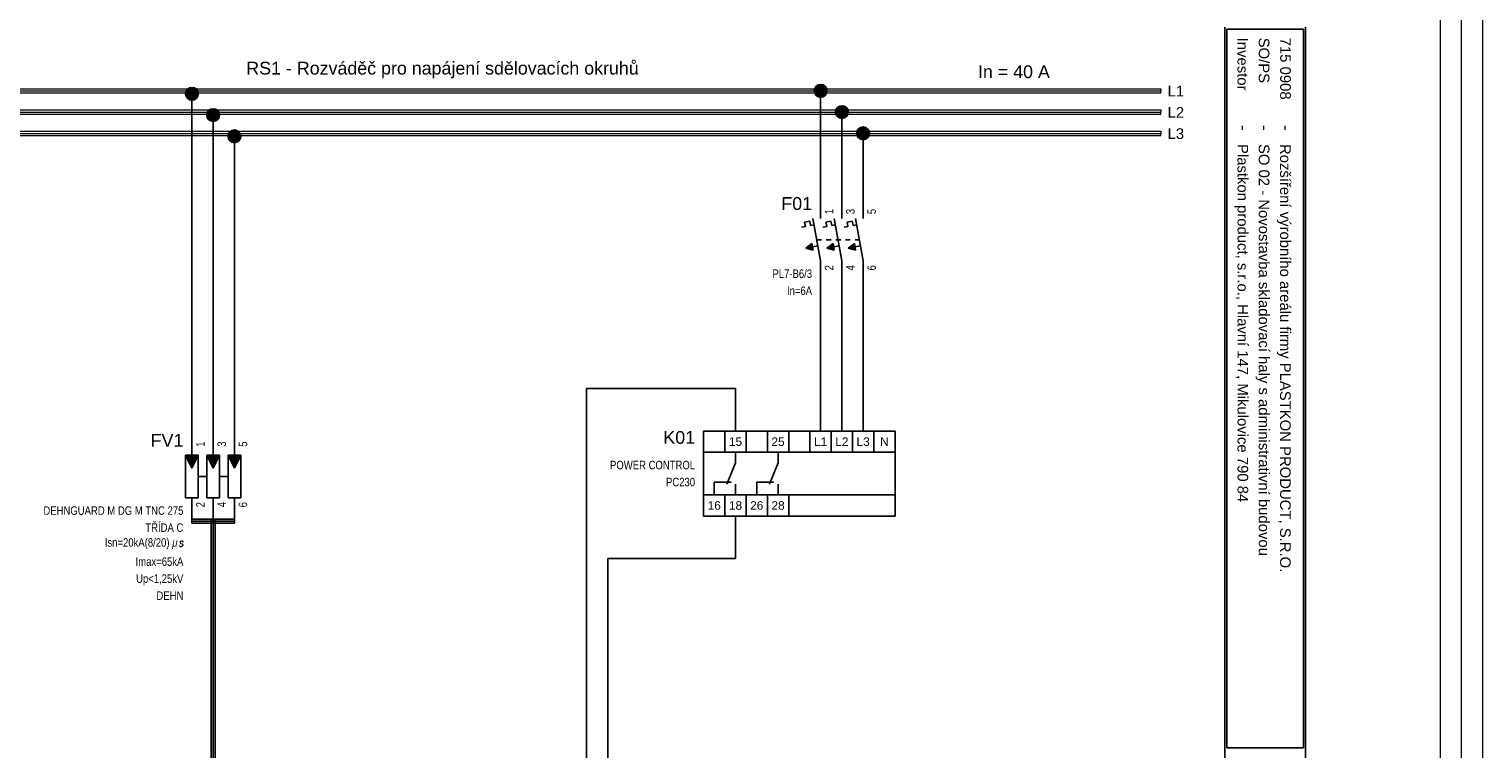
# Model space of a CAD drawing. Extents: x -826 to 1390, y 3256 to 3884.
# Tile 5 of 15: x -542 to -201, y 3505 to 3675. Entities that reach past the tile are written whole.
import ezdxf
from ezdxf.enums import TextEntityAlignment as Align

# ---------------------------------------------------------------- set-up
doc = ezdxf.new("R2010")
doc.units = 0
doc.header["$MEASUREMENT"] = 0
doc.linetypes.add('DASHED', pattern=[0.564444, 0.282222, -0.282222])
for name, color, linetype in [('1-KRESBA', 7, 'Continuous'), ('__Bílá', 7, 'Continuous'), ('__Oranžová', 30, 'Continuous'), ('__Vínová 220', 220, 'Continuous'), ('__Černá 250', 7, 'Continuous')]:
    doc.layers.add(name, color=color, linetype=linetype)
doc.styles.add('Arial', font='arial.ttf')
doc.styles.add('GREEKC', font='greekc', dxfattribs={"width": 0.8, "height": 1.3})
doc.styles.add('ROMANC', font='romanc', dxfattribs={"height": 2})

# ---------------------------------------------------------------- blocks, each defined once
blk = doc.blocks.new('BLK_Razítko_malé_pro_rozváděče')
at = {"layer": '__Bílá'}
for p, q in [((15, -1), (294, -1)), ((15.5, -1.5), (15.5, -19.5)), ((15.5, -1.5), (184.5, -1.5)), ((184.5, -1.5), (184.5, -19.5)), ((15, -20), (294, -20)), ((15.5, -19.5), (184.5, -19.5))]:
    blk.add_line(p, q, dxfattribs=at)
at = {"layer": '__Bílá', "style": 'Arial'}
for s, height, p in [('-', 3, (38, -7)), ('SO/PS', 2.5, (17.5, -12)), ('-', 3, (38, -12)), ('Investor', 2.5, (17.5, -17)), ('-', 3, (38, -17))]:
    blk.add_text(s, height=height, dxfattribs=at).set_placement(p)
at = {"layer": '__Vínová 220', "char_height": 2.5, "attachment_point": 7, "style": 'Arial'}
for s, insert in [('715 0908', (17.5, -7)), ('Rozšíření výrobního areálu firmy PLASTKON PRODUCT, S.R.O.', (42.5, -7.75)), ('SO 02 - Novostavba skladovací haly s administrativní budovou', (42.5, -12.75)), ('Plastkon product, s.r.o., Hlavní 147, Mikulovice 790 84', (42.5, -17.75))]:
    blk.add_mtext(s, dxfattribs=dict(at, insert=insert))
at = {"layer": '__Vínová 220', "style": 'Arial'}
blk.add_attdef('ČÍSLO', text='', height=4, dxfattribs=at).set_placement((290, -416), align=Align.RIGHT)
blk = doc.blocks.new('L0001A02')
at = {"linetype": 'Continuous'}
h = blk.add_hatch(color=256, dxfattribs=at)
edge = h.paths.add_edge_path()
edge.add_arc((0, 0), 1.5, 0, 360)
blk.add_circle((0, 0), 1.5)
blk = doc.blocks.new('MOE01020')
for points in [[(1.5, 5), (-1.5, 5), (0, 2)], [(6.5, 5), (3.5, 5), (5, 2)], [(10, 2), (11.5, 5), (8.5, 5)]]:
    blk.add_hatch(color=256).paths.add_polyline_path(points)
for p, q in [((0, 5), (0, 10)), ((5, 5), (5, 10)), ((10, 5), (10, 10)), ((-1.5, 5), (1.5, 5)), ((-1.5, -5), (-1.5, 5)), ((-1.5, 5), (0, 2)), ((0, 2), (1.5, 5)), ((1.5, 5), (1.5, -5)), ((3.5, 5), (5, 2)), ((3.5, 5), (6.5, 5)), ((3.5, -5), (3.5, 5)), ((5, 2), (6.5, 5)), ((6.5, 5), (6.5, -5)), ((8.5, 5), (10, 2)), ((8.5, 5), (11.5, 5)), ((8.5, -5), (8.5, 5)), ((10, 2), (11.5, 5)), ((11.5, 5), (11.5, -5)), ((1.5, 0), (3.5, 0)), ((6.5, 0), (8.5, 0)), ((1.5, -5), (-1.5, -5)), ((0, -5), (0, -10)), ((6.5, -5), (3.5, -5)), ((5, -5), (5, -10)), ((11.5, -5), (8.5, -5)), ((10, -5), (10, -10))]:
    blk.add_line(p, q)
at = {"style": 'Arial', "width": 0.8}
blk.add_text('Isn=20kA(8/20)', height=2, dxfattribs=at).set_placement((-20.48, -16.5))
at = {"oblique": 10, "width": 0.8}
for s, style, p in [('m', 'GREEKC', (-3.5, -16.5)), ('s', 'ROMANC', (-2, -16.5))]:
    blk.add_text(s, height=2, dxfattribs=dict(at, style=style)).set_placement(p, align=Align.RIGHT)
at = {"style": 'Arial'}
blk.add_attdef('POPIS', text='', height=3, dxfattribs=at).set_placement((-2, 7), align=Align.RIGHT)
at = {"style": 'Arial', "width": 0.8}
for tag, p in [('L1', (3, 7)), ('L2', (8, 7)), ('L3', (13, 7))]:
    blk.add_attdef(tag, p, '', height=2, rotation=90, dxfattribs=at)
for tag, p in [('T1', (3, -6)), ('T2', (8, -6)), ('T3', (13, -6))]:
    blk.add_attdef(tag, text='', height=2, rotation=90, dxfattribs=at).set_placement(p, align=Align.RIGHT)
for tag, p in [('TYP', (-2, -9)), ('TŘÍDA', (-2, -13)), ('ISG', (-2, -21)), ('TR', (-2, -25)), ('URES', (-2, -29))]:
    blk.add_attdef(tag, text='', height=2, dxfattribs=at).set_placement(p, align=Align.RIGHT)
blk = doc.blocks.new('scjjjds')
for p, q in [((0, 0), (15, 0)), ((0, 0), (0, -20)), ((5, -5), (5, 0)), ((10, 0), (10, -5)), ((15, 0), (45, 0)), ((15, 0), (15, -5)), ((20, 0), (20, -5)), ((25, 0), (25, -5)), ((30, 0), (30, -5)), ((35, 0), (35, -5)), ((40, 0), (40, -5)), ((45, 0), (45, -20)), ((15, -5), (0, -5)), ((7.5, -7.5), (7.5, -5)), ((45, -5), (15, -5)), ((17.5, -7.5), (17.5, -5)), ((5.5, -12.5), (7.5, -7.5)), ((15.5, -12.5), (17.5, -7.5)), ((2.5, -12), (2.5, -15)), ((2.5, -12), (6.5, -12)), ((7.5, -12.5), (7.5, -15)), ((12.5, -12), (12.5, -15)), ((12.5, -12), (16.5, -12)), ((17.5, -12.5), (17.5, -15)), ((15, -15), (0, -15)), ((5, -15), (5, -20)), ((10, -15), (10, -20)), ((45, -15), (15, -15)), ((15, -15), (15, -20)), ((20, -15), (20, -20)), ((15, -20), (0, -20)), ((45, -20), (15, -20))]:
    blk.add_line(p, q)
at = {"style": 'Arial'}
for s, p in [('15', (7.5, -3.5)), ('25', (17.5, -3.5)), ('L1', (27.5, -3.5)), ('L2', (32.5, -3.5)), ('L3', (37.5, -3.5)), ('N', (42.5, -3.5)), ('16', (2.5, -18.5)), ('18', (7.5, -18.5)), ('26', (12.5, -18.5)), ('28', (17.5, -18.5))]:
    blk.add_text(s, height=2, dxfattribs=at).set_placement(p, align=Align.CENTER)
blk.add_attdef('POPIS', text='', height=3, dxfattribs=at).set_placement((-2, -3), align=Align.RIGHT)
at = {"style": 'Arial', "width": 0.8}
for tag, p in [('TYP', (-2, -9)), ('CÍVKA', (-2, -13)), ('PROUD', (-2, -17)), ('DOPLŇ1', (-2, -21)), ('DOPLŇ2', (-2, -25))]:
    blk.add_attdef(tag, text='', height=2, dxfattribs=at).set_placement(p, align=Align.RIGHT)
blk = doc.blocks.new('FEVA1606')
at = {"linetype": 'Continuous'}
for points in [[(-3.5, -2), (-2.06, -0.92), (-1.77, -2.5)], [(1.5, -2), (2.94, -0.92), (3.23, -2.5)], [(6.5, -2), (7.94, -0.92), (8.23, -2.5)]]:
    blk.add_hatch(color=256, dxfattribs=at).paths.add_polyline_path(points)
for p, q in [((0, 5), (0, 10)), ((5, 5), (5, 10)), ((10, 5), (10, 10)), ((-3.75, 4.14), (-2.56, 4.35)), ((-3.75, 4.14), (-3.57, 3.12)), ((-2.56, 4.35), (-2.38, 3.34)), ((-2.38, 3.34), (-1.54, 3.49)), ((-1.82, 5), (0, -5)), ((1.25, 4.14), (2.44, 4.35)), ((1.25, 4.14), (1.43, 3.12)), ((2.44, 4.35), (2.62, 3.34)), ((2.62, 3.34), (3.46, 3.49)), ((3.18, 5), (5, -5)), ((6.25, 4.14), (7.44, 4.35)), ((6.25, 4.14), (6.43, 3.12)), ((7.44, 4.35), (7.62, 3.34)), ((7.62, 3.34), (8.46, 3.49)), ((8.18, 5), (10, -5)), ((-4.45, 2.96), (-3.57, 3.12)), ((0.55, 2.96), (1.43, 3.12)), ((5.55, 2.96), (6.43, 3.12)), ((-3.5, -2), (-2.06, -0.92)), ((-3.5, -2), (-0.64, -1.48)), ((-3.5, -2), (-1.77, -2.5)), ((-2.06, -0.92), (-1.77, -2.5)), ((1.5, -2), (2.94, -0.92)), ((1.5, -2), (4.36, -1.48)), ((1.5, -2), (3.23, -2.5)), ((2.94, -0.92), (3.23, -2.5)), ((6.5, -2), (7.94, -0.92)), ((6.5, -2), (9.36, -1.48)), ((6.5, -2), (8.23, -2.5)), ((7.94, -0.92), (8.23, -2.5)), ((0, -5), (0, -10)), ((5, -5), (5, -10)), ((10, -5), (10, -10))]:
    blk.add_line(p, q)
at = {"linetype": 'DASHED', "ltscale": 4}
blk.add_line((-0.91, 0), (9.09, 0), dxfattribs=at)
at = {"style": 'Arial', "width": 0.8}
for tag, p in [('NO1', (3, 6)), ('NO2', (8, 6)), ('NO3', (13, 6))]:
    blk.add_attdef(tag, p, '', height=2, rotation=90, dxfattribs=at)
at = {"style": 'Arial'}
blk.add_attdef('POPIS', text='', height=3, dxfattribs=at).set_placement((-2, 7), align=Align.RIGHT)
at = {"style": 'Arial', "width": 0.8}
for tag, p in [('CO1', (3, -6)), ('CO2', (8, -6)), ('CO3', (13, -6))]:
    blk.add_attdef(tag, text='', height=2, rotation=90, dxfattribs=at).set_placement(p, align=Align.RIGHT)
for tag, p in [('TYP', (-2, -9)), ('PROUD', (-2, -13)), ('DOPLŇ1', (-2, -17)), ('DOPLŇ2', (-2, -21))]:
    blk.add_attdef(tag, text='', height=2, dxfattribs=at).set_placement(p, align=Align.RIGHT)

msp = doc.modelspace()

# ---------------------------------------------------------------- linework, layer by layer
at = {"layer": '1-KRESBA'}
for p, q in [((-504.14, 3579.3), (-504.14, 3659.3)), ((-356.36, 3635), (-356.36, 3660)), ((-499.14, 3579.3), (-499.14, 3654.3)), ((-351.36, 3635), (-351.36, 3655)), ((-346.36, 3635), (-346.36, 3650)), ((-494.14, 3579.3), (-494.14, 3649.3)), ((-356.36, 3615), (-356.36, 3580)), ((-351.36, 3615), (-351.36, 3580)), ((-346.36, 3615), (-346.36, 3580)), ((-376.36, 3590), (-411.36, 3590)), ((-411.36, 3590), (-411.36, 3500)), ((-376.36, 3580), (-376.36, 3590)), ((-504.14, 3559.3), (-504.14, 3558.8)), ((-504.14, 3559.3), (-494.14, 3559.3)), ((-504.14, 3558.3), (-504.14, 3558.8)), ((-504.14, 3558.8), (-494.14, 3558.8)), ((-504.14, 3558.3), (-494.14, 3558.3)), ((-499.64, 3479.96), (-499.64, 3559.3)), ((-499.64, 3559.3), (-499.14, 3559.3)), ((-499.14, 3479.96), (-499.14, 3559.3)), ((-498.64, 3559.3), (-499.14, 3559.3)), ((-498.64, 3479.96), (-498.64, 3559.3)), ((-494.14, 3559.3), (-494.14, 3558.8)), ((-494.14, 3558.3), (-494.14, 3558.8)), ((-376.36, 3560), (-376.36, 3550)), ((-376.36, 3550), (-406.36, 3550)), ((-406.36, 3550), (-406.36, 3500))]:
    msp.add_line(p, q, dxfattribs=at)
at = {"layer": '__Oranžová', "lineweight": 0}
for p, q in [((-631.36, 3660.5), (-276.36, 3660.5)), ((-276.36, 3660.5), (-276.36, 3660)), ((-631.36, 3660), (-276.36, 3660)), ((-631.36, 3659.5), (-276.36, 3659.5)), ((-276.36, 3659.5), (-276.36, 3660)), ((-631.36, 3655.5), (-276.36, 3655.5)), ((-631.36, 3655), (-276.36, 3655)), ((-631.36, 3654.5), (-276.36, 3654.5)), ((-276.36, 3655.5), (-276.36, 3655)), ((-276.36, 3654.5), (-276.36, 3655)), ((-631.36, 3650.5), (-276.36, 3650.5)), ((-631.36, 3650), (-276.36, 3650)), ((-276.36, 3650.5), (-276.36, 3650)), ((-276.36, 3649.5), (-276.36, 3650)), ((-631.36, 3649.5), (-276.36, 3649.5))]:
    msp.add_line(p, q, dxfattribs=at)
at = {"layer": '__Vínová 220', "lineweight": 0}
for p, q in [((-210.67, 3358.74), (-210.67, 3724.82)), ((-205.67, 3358.74), (-205.67, 3724.82)), ((-200.67, 3358.74), (-200.67, 3724.82))]:
    msp.add_line(p, q, dxfattribs=at)

# ---------------------------------------------------------------- block references
at = {"layer": '1-KRESBA', "rotation": 270}
msp.add_blockref('BLK_Razítko_malé_pro_rozváděče', (-241.36, 3690), dxfattribs=at)
at = {"layer": '1-KRESBA'}
for p in [(-504.14, 3659.3), (-356.36, 3660), (-499.14, 3654.3), (-351.36, 3655), (-494.14, 3649.3), (-346.36, 3650)]:
    msp.add_blockref('L0001A02', p, dxfattribs=at)
ref = msp.add_blockref('scjjjds', (-383.86, 3580), dxfattribs=at)
ref.add_attrib('POPIS', 'K01', dxfattribs={"layer": '0', "height": 3, "style": 'Arial'}).set_placement((-385.86, 3577), align=Align.RIGHT)
ref.add_attrib('TYP', 'POWER CONTROL', dxfattribs={"layer": '0', "height": 2, "style": 'Arial', "width": 0.8}).set_placement((-385.86, 3571), align=Align.RIGHT)
ref.add_attrib('CÍVKA', 'PC230', dxfattribs={"layer": '0', "height": 2, "style": 'Arial', "width": 0.8}).set_placement((-385.86, 3567), align=Align.RIGHT)
at = {"layer": '__Černá 250'}
msp.add_blockref('FEVA1606', (-356.36, 3625), dxfattribs=at).add_auto_attribs({'POPIS': 'F01', 'TYP': 'PL7-B6/3', 'PROUD': 'In=6A', 'CO1': '2', 'NO1': '1', 'CO2': '4', 'NO2': '3', 'CO3': '6', 'NO3': '5'})
ref = msp.add_blockref('MOE01020', (-504.14, 3569.3), dxfattribs=at)
ref.add_attrib('POPIS', 'FV1', dxfattribs={"layer": '0', "color": 1, "height": 3, "style": 'Arial'}).set_placement((-506.14, 3576.3), align=Align.RIGHT)
ref.add_attrib('TYP', 'DEHNGUARD M DG M TNC 275', dxfattribs={"layer": '0', "height": 2, "style": 'Arial', "width": 0.8}).set_placement((-506.14, 3560.3), align=Align.RIGHT)
ref.add_attrib('TŘÍDA', 'TŘÍDA C', dxfattribs={"layer": '0', "height": 2, "style": 'Arial', "width": 0.8}).set_placement((-506.14, 3556.3), align=Align.RIGHT)
ref.add_attrib('ISG', 'Imax=65kA', dxfattribs={"layer": '0', "height": 2, "style": 'Arial', "width": 0.8}).set_placement((-506.14, 3548.3), align=Align.RIGHT)
ref.add_attrib('TR', 'Up<1,25kV', dxfattribs={"layer": '0', "height": 2, "style": 'Arial', "width": 0.8}).set_placement((-506.14, 3544.3), align=Align.RIGHT)
ref.add_attrib('URES', 'DEHN', dxfattribs={"layer": '0', "height": 2, "style": 'Arial', "width": 0.8}).set_placement((-506.14, 3540.3), align=Align.RIGHT)
ref.add_attrib('L1', '1', (-501.14, 3576.3), dxfattribs={"layer": '0', "height": 2, "rotation": 90, "style": 'Arial', "width": 0.8})
ref.add_attrib('L2', '3', (-496.14, 3576.3), dxfattribs={"layer": '0', "height": 2, "rotation": 90, "style": 'Arial', "width": 0.8})
ref.add_attrib('L3', '5', (-491.14, 3576.3), dxfattribs={"layer": '0', "height": 2, "rotation": 90, "style": 'Arial', "width": 0.8})
ref.add_attrib('T1', '2', dxfattribs={"layer": '0', "height": 2, "rotation": 90, "style": 'Arial', "width": 0.8}).set_placement((-501.14, 3563.3), align=Align.RIGHT)
ref.add_attrib('T2', '4', dxfattribs={"layer": '0', "height": 2, "rotation": 90, "style": 'Arial', "width": 0.8}).set_placement((-496.14, 3563.3), align=Align.RIGHT)
ref.add_attrib('T3', '6', dxfattribs={"layer": '0', "height": 2, "rotation": 90, "style": 'Arial', "width": 0.8}).set_placement((-491.14, 3563.3), align=Align.RIGHT)

# ---------------------------------------------------------------- texts
at = {"layer": '1-KRESBA', "color": 4, "linetype": 'Continuous', "style": 'Arial'}
msp.add_text('In = 40 A', height=3, dxfattribs=at).set_placement((-319.36, 3663))
at = {"layer": '__Bílá', "insert": (-491.35, 3662.93), "char_height": 3, "attachment_point": 7, "style": 'Arial'}
msp.add_mtext('RS1 - Rozváděč pro napájení sdělovacích okruhů', dxfattribs=at)
at = {"layer": '__Oranžová', "lineweight": 0, "style": 'Arial'}
for s, p in [('L1', (-274.79, 3658.69)), ('L2', (-274.79, 3653.69)), ('L3', (-274.79, 3648.69))]:
    msp.add_text(s, height=2.5, dxfattribs=at).set_placement(p)

doc.saveas('drawing.dxf')
